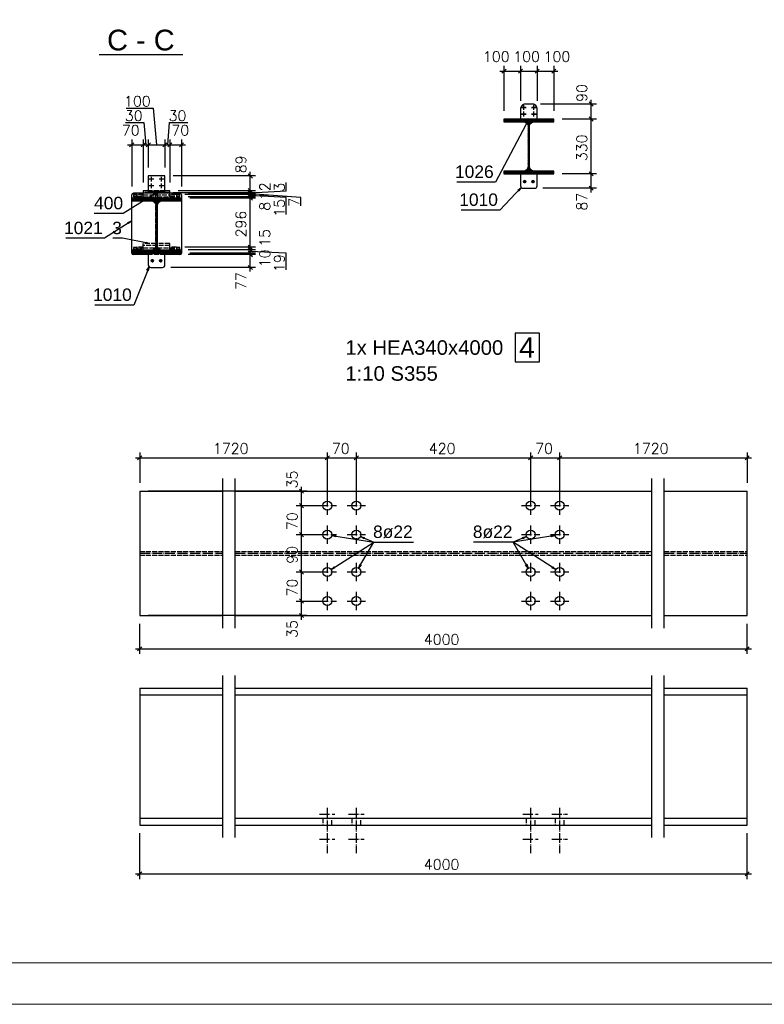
# Model space of a CAD drawing. Header units: millimetres. Extents: x 1814 to 94182, y 11562 to 49454.
# Tile 90 of 143: x 15948 to 16397, y 20272 to 20865. Entities that reach past the tile are written whole.
import ezdxf

# ---------------------------------------------------------------- set-up
doc = ezdxf.new("R2010")
doc.units = ezdxf.units.MM
doc.linetypes.add('ACAD_ISO02W100', pattern=[15, 12, -3])
doc.linetypes.add('ACAD_ISO04W100', pattern=[30, 24, -3, 0, -3])
doc.layers.add('AS_DIM_ON', color=7, linetype='Continuous')
doc.layers.add('pomoc', color=210, linetype='Continuous', lineweight=9, plot=False)
doc.layers.add('ramka', color=84, linetype='Continuous', lineweight=15)
doc.styles.add('ARIAL', font='arial.ttf')
doc.styles.add('ROMANS', font='romans')
doc.linetypes.add('ZIGZAG', pattern='A,0,[1,A01 - Stacja Paliw Zamość - PAB - pawilon - rzut parteru1.Shx,S=0.079365,R=0,X=0,Y=0],-11,0', length=11)

msp = doc.modelspace()

# ---------------------------------------------------------------- hatches: boundary and pattern name
h = msp.add_hatch()
h.set_pattern_fill('HYPECUTREGION', color=10, scale=0.5, style=0, pattern_type=2)
h.set_pattern_definition([(45, (16254.96314, 20772.46204), (-0.3535534, 0.3535534), [])])
h.paths.add_polyline_path([(16239.963, 20772.462), (16269.963, 20772.462), (16269.963, 20774.112), (16258.138, 20774.112, -0.4142136), (16255.438, 20776.812), (16255.438, 20801.112, -0.4142136), (16258.138, 20803.812), (16269.963, 20803.812), (16269.963, 20805.462), (16239.963, 20805.462), (16239.963, 20803.812), (16251.788, 20803.812, -0.4142136), (16254.488, 20801.112), (16254.488, 20776.812, -0.4142136), (16251.788, 20774.112), (16239.963, 20774.112)], flags=0)
h = msp.add_hatch()
h.set_pattern_fill('HYPECUTREGION', color=10, scale=0.5, style=0, pattern_type=2)
h.set_pattern_definition([(45, (16030.6889, 20724.737), (-0.3535534, 0.3535534), [])])
h.paths.add_polyline_path([(16015.689, 20724.737), (16045.689, 20724.737), (16045.689, 20726.387), (16033.864, 20726.387, -0.4142136), (16031.164, 20729.087), (16031.164, 20753.387, -0.4142136), (16033.864, 20756.087), (16045.689, 20756.087), (16045.689, 20757.737), (16015.689, 20757.737), (16015.689, 20756.087), (16027.514, 20756.087, -0.4142136), (16030.214, 20753.387), (16030.214, 20729.087, -0.4142136), (16027.514, 20726.387), (16015.689, 20726.387)], flags=0)

# ---------------------------------------------------------------- linework, layer by layer
at = {"color": 84}
msp.add_line((15995.993, 20844.287), (16046.437, 20844.287), dxfattribs=at)
at = {"color": 145, "linetype": 'Continuous', "ltscale": 0.25}
for p, q in [((16249.963, 20811.491), (16249.963, 20805.462)), ((16256.963, 20814.49), (16252.963, 20814.49)), ((16259.963, 20805.462), (16259.963, 20811.491)), ((16269.963, 20805.462), (16239.963, 20805.462)), ((16239.963, 20805.462), (16239.963, 20803.812)), ((16269.963, 20803.812), (16269.963, 20805.462)), ((16239.963, 20803.812), (16251.788, 20803.812)), ((16254.488, 20801.112), (16254.488, 20776.812)), ((16255.438, 20776.812), (16255.438, 20801.112)), ((16258.138, 20803.812), (16269.963, 20803.812)), ((16035.689, 20771.165), (16025.689, 20771.165)), ((16025.689, 20771.165), (16025.689, 20771.149)), ((16035.689, 20771.149), (16025.689, 20771.149)), ((16025.689, 20771.149), (16025.689, 20761.951)), ((16035.689, 20771.149), (16035.689, 20771.165)), ((16035.689, 20761.951), (16035.689, 20771.149)), ((16251.788, 20774.112), (16239.963, 20774.112)), ((16239.963, 20774.112), (16239.963, 20772.462)), ((16239.963, 20772.462), (16269.963, 20772.462)), ((16249.963, 20772.462), (16249.963, 20765.262)), ((16269.963, 20774.112), (16258.138, 20774.112)), ((16259.963, 20765.262), (16259.963, 20772.462)), ((16269.963, 20772.462), (16269.963, 20774.112)), ((16251.463, 20763.762), (16258.463, 20763.762)), ((16015.689, 20757.737), (16015.689, 20759.737)), ((16045.689, 20757.737), (16015.689, 20757.737)), ((16015.689, 20756.087), (16015.689, 20757.737)), ((16044.689, 20760.737), (16016.689, 20760.737)), ((16025.689, 20762.277), (16022.689, 20762.277)), ((16022.689, 20762.277), (16022.689, 20760.737)), ((16025.689, 20761.951), (16035.689, 20761.951)), ((16025.689, 20761.951), (16025.689, 20761.837)), ((16025.689, 20761.837), (16035.689, 20761.837)), ((16025.689, 20761.837), (16025.689, 20761.037)), ((16025.689, 20761.037), (16035.689, 20761.037)), ((16038.689, 20762.277), (16035.689, 20762.277)), ((16035.689, 20761.837), (16035.689, 20761.951)), ((16035.689, 20761.037), (16035.689, 20761.837)), ((16038.689, 20760.737), (16038.689, 20762.277)), ((16045.689, 20759.737), (16045.689, 20757.737)), ((16045.689, 20757.737), (16045.689, 20756.087)), ((16015.689, 20756.087), (16027.514, 20756.087)), ((16015.689, 20726.387), (16015.689, 20756.087)), ((16030.214, 20753.387), (16030.214, 20729.087)), ((16031.164, 20729.087), (16031.164, 20753.387)), ((16033.864, 20756.087), (16045.689, 20756.087)), ((16045.689, 20756.087), (16045.689, 20726.387)), ((16027.514, 20726.387), (16015.689, 20726.387)), ((16015.689, 20724.737), (16015.689, 20726.387)), ((16015.689, 20724.737), (16045.689, 20724.737)), ((16025.689, 20723.737), (16016.689, 20723.737)), ((16025.689, 20724.737), (16025.689, 20717.537)), ((16045.689, 20726.387), (16033.864, 20726.387)), ((16035.689, 20717.537), (16035.689, 20724.737)), ((16044.689, 20723.737), (16035.689, 20723.737)), ((16045.689, 20726.387), (16045.689, 20724.737)), ((16027.189, 20716.037), (16034.189, 20716.037)), ((16020.519, 20581.3), (16070.519, 20581.3)), ((16020.519, 20581.3), (16020.519, 20506.3)), ((16078.019, 20581.3), (16329.019, 20581.3)), ((16336.519, 20581.3), (16386.519, 20581.3)), ((16386.519, 20506.3), (16386.519, 20581.3)), ((16020.519, 20506.3), (16070.519, 20506.3)), ((16078.019, 20506.3), (16329.019, 20506.3)), ((16336.519, 20506.3), (16386.519, 20506.3)), ((16020.519, 20462.614), (16070.519, 20462.614)), ((16020.519, 20462.614), (16020.519, 20380.114)), ((16078.019, 20462.614), (16329.019, 20462.614)), ((16336.519, 20462.614), (16386.519, 20462.614)), ((16386.519, 20380.114), (16386.519, 20462.614)), ((16020.519, 20458.489), (16070.519, 20458.489)), ((16078.019, 20458.489), (16329.019, 20458.489)), ((16336.519, 20458.489), (16386.519, 20458.489)), ((16020.519, 20384.239), (16070.519, 20384.239)), ((16078.019, 20384.239), (16329.019, 20384.239)), ((16336.519, 20384.239), (16386.519, 20384.239)), ((16020.519, 20380.114), (16070.519, 20380.114)), ((16078.019, 20380.114), (16329.019, 20380.114)), ((16336.519, 20380.114), (16386.519, 20380.114))]:
    msp.add_line(p, q, dxfattribs=at)
at = {"color": 10, "linetype": 'ACAD_ISO04W100', "ltscale": 0.25}
for p, q in [((16250.563, 20812.49), (16253.363, 20812.49)), ((16250.563, 20812.474), (16253.363, 20812.474)), ((16250.763, 20812.521), (16253.163, 20812.521)), ((16250.763, 20812.455), (16253.163, 20812.455)), ((16251.963, 20811.091), (16251.963, 20813.89)), ((16251.963, 20811.075), (16251.963, 20813.874)), ((16251.963, 20811.322), (16251.963, 20813.721)), ((16251.963, 20811.256), (16251.963, 20813.655)), ((16251.963, 20812.435), (16251.963, 20812.563)), ((16251.963, 20812.474), (16251.963, 20812.49)), ((16256.563, 20812.49), (16259.363, 20812.49)), ((16256.563, 20812.474), (16259.363, 20812.474)), ((16256.763, 20812.521), (16259.163, 20812.521)), ((16256.763, 20812.455), (16259.163, 20812.455)), ((16257.963, 20811.091), (16257.963, 20813.89)), ((16257.963, 20811.075), (16257.963, 20813.874)), ((16257.963, 20811.322), (16257.963, 20813.721)), ((16257.963, 20811.256), (16257.963, 20813.655)), ((16257.963, 20812.435), (16257.963, 20812.563)), ((16257.963, 20812.474), (16257.963, 20812.49)), ((16250.563, 20808.491), (16253.363, 20808.491)), ((16250.563, 20808.475), (16253.363, 20808.475)), ((16250.763, 20808.522), (16253.163, 20808.522)), ((16250.763, 20808.456), (16253.163, 20808.456)), ((16251.963, 20807.092), (16251.963, 20809.891)), ((16251.963, 20807.076), (16251.963, 20809.875)), ((16251.963, 20807.323), (16251.963, 20809.722)), ((16251.963, 20807.256), (16251.963, 20809.656)), ((16251.963, 20808.436), (16251.963, 20808.564)), ((16251.963, 20808.475), (16251.963, 20808.491)), ((16256.563, 20808.491), (16259.363, 20808.491)), ((16256.563, 20808.475), (16259.363, 20808.475)), ((16256.763, 20808.522), (16259.163, 20808.522)), ((16256.763, 20808.456), (16259.163, 20808.456)), ((16257.963, 20807.092), (16257.963, 20809.891)), ((16257.963, 20807.076), (16257.963, 20809.875)), ((16257.963, 20807.323), (16257.963, 20809.722)), ((16257.963, 20807.256), (16257.963, 20809.656)), ((16257.963, 20808.436), (16257.963, 20808.564)), ((16257.963, 20808.475), (16257.963, 20808.491)), ((16029.089, 20769.165), (16026.289, 20769.165)), ((16029.089, 20769.149), (16026.289, 20769.149)), ((16028.889, 20769.196), (16026.489, 20769.196)), ((16028.889, 20769.13), (16026.489, 20769.13)), ((16027.689, 20767.766), (16027.689, 20770.565)), ((16027.689, 20767.75), (16027.689, 20770.549)), ((16027.689, 20767.997), (16027.689, 20770.396)), ((16027.689, 20767.931), (16027.689, 20770.33)), ((16027.689, 20769.216), (16027.689, 20769.088)), ((16027.689, 20769.165), (16027.689, 20769.149)), ((16035.089, 20769.165), (16032.289, 20769.165)), ((16035.089, 20769.149), (16032.289, 20769.149)), ((16034.889, 20769.196), (16032.489, 20769.196)), ((16034.889, 20769.13), (16032.489, 20769.13)), ((16033.689, 20767.766), (16033.689, 20770.565)), ((16033.689, 20767.75), (16033.689, 20770.549)), ((16033.689, 20767.997), (16033.689, 20770.396)), ((16033.689, 20767.931), (16033.689, 20770.33)), ((16033.689, 20769.216), (16033.689, 20769.088)), ((16033.689, 20769.165), (16033.689, 20769.149)), ((16254.963, 20772.462), (16254.963, 20772.462)), ((16029.089, 20765.166), (16026.289, 20765.166)), ((16029.089, 20765.15), (16026.289, 20765.15)), ((16028.889, 20765.197), (16026.489, 20765.197)), ((16028.889, 20765.131), (16026.489, 20765.131)), ((16027.689, 20763.767), (16027.689, 20766.566)), ((16027.689, 20763.751), (16027.689, 20766.55)), ((16027.689, 20763.998), (16027.689, 20766.397)), ((16027.689, 20763.931), (16027.689, 20766.331)), ((16027.689, 20765.217), (16027.689, 20765.089)), ((16027.689, 20765.166), (16027.689, 20765.15)), ((16035.089, 20765.166), (16032.289, 20765.166)), ((16035.089, 20765.15), (16032.289, 20765.15)), ((16034.889, 20765.197), (16032.489, 20765.197)), ((16034.889, 20765.131), (16032.489, 20765.131)), ((16033.689, 20763.767), (16033.689, 20766.566)), ((16033.689, 20763.751), (16033.689, 20766.55)), ((16033.689, 20763.998), (16033.689, 20766.397)), ((16033.689, 20763.931), (16033.689, 20766.331)), ((16033.689, 20765.217), (16033.689, 20765.089)), ((16033.689, 20765.166), (16033.689, 20765.15)), ((16025.689, 20761.167), (16035.689, 20761.167)), ((16030.689, 20759.737), (16030.689, 20762.277)), ((16030.689, 20724.737), (16030.689, 20724.737)), ((16133.519, 20578.05), (16133.519, 20567.05)), ((16133.519, 20578.05), (16133.519, 20567.05)), ((16151.019, 20578.05), (16151.019, 20567.05)), ((16151.019, 20578.05), (16151.019, 20567.05)), ((16256.019, 20578.05), (16256.019, 20567.05)), ((16256.019, 20578.05), (16256.019, 20567.05)), ((16273.519, 20578.05), (16273.519, 20567.05)), ((16273.519, 20578.05), (16273.519, 20567.05)), ((16128.019, 20572.55), (16139.019, 20572.55)), ((16128.019, 20572.55), (16139.019, 20572.55)), ((16133.519, 20572.55), (16133.519, 20572.55)), ((16145.519, 20572.55), (16156.519, 20572.55)), ((16145.519, 20572.55), (16156.519, 20572.55)), ((16151.019, 20572.55), (16151.019, 20572.55)), ((16250.519, 20572.55), (16261.519, 20572.55)), ((16250.519, 20572.55), (16261.519, 20572.55)), ((16256.019, 20572.55), (16256.019, 20572.55)), ((16268.019, 20572.55), (16279.019, 20572.55)), ((16268.019, 20572.55), (16279.019, 20572.55)), ((16273.519, 20572.55), (16273.519, 20572.55)), ((16128.019, 20555.05), (16139.019, 20555.05)), ((16128.019, 20555.05), (16139.019, 20555.05)), ((16133.519, 20560.55), (16133.519, 20549.55)), ((16133.519, 20560.55), (16133.519, 20549.55)), ((16133.519, 20555.05), (16133.519, 20555.05)), ((16145.519, 20555.05), (16156.519, 20555.05)), ((16145.519, 20555.05), (16156.519, 20555.05)), ((16151.019, 20560.55), (16151.019, 20549.55)), ((16151.019, 20560.55), (16151.019, 20549.55)), ((16151.019, 20555.05), (16151.019, 20555.05)), ((16250.519, 20555.05), (16261.519, 20555.05)), ((16250.519, 20555.05), (16261.519, 20555.05)), ((16256.019, 20560.55), (16256.019, 20549.55)), ((16256.019, 20560.55), (16256.019, 20549.55)), ((16256.019, 20555.05), (16256.019, 20555.05)), ((16268.019, 20555.05), (16279.019, 20555.05)), ((16268.019, 20555.05), (16279.019, 20555.05)), ((16273.519, 20560.55), (16273.519, 20549.55)), ((16273.519, 20560.55), (16273.519, 20549.55)), ((16273.519, 20555.05), (16273.519, 20555.05)), ((16020.519, 20543.8), (16070.519, 20543.8)), ((16078.019, 20543.8), (16329.019, 20543.8)), ((16336.519, 20543.8), (16386.519, 20543.8)), ((16133.519, 20538.05), (16133.519, 20527.05)), ((16133.519, 20538.05), (16133.519, 20527.05)), ((16151.019, 20538.05), (16151.019, 20527.05)), ((16151.019, 20538.05), (16151.019, 20527.05)), ((16256.019, 20538.05), (16256.019, 20527.05)), ((16256.019, 20538.05), (16256.019, 20527.05)), ((16273.519, 20538.05), (16273.519, 20527.05)), ((16273.519, 20538.05), (16273.519, 20527.05)), ((16128.019, 20532.55), (16139.019, 20532.55)), ((16128.019, 20532.55), (16139.019, 20532.55)), ((16133.519, 20532.55), (16133.519, 20532.55)), ((16145.519, 20532.55), (16156.519, 20532.55)), ((16145.519, 20532.55), (16156.519, 20532.55)), ((16151.019, 20532.55), (16151.019, 20532.55)), ((16250.519, 20532.55), (16261.519, 20532.55)), ((16250.519, 20532.55), (16261.519, 20532.55)), ((16256.019, 20532.55), (16256.019, 20532.55)), ((16268.019, 20532.55), (16279.019, 20532.55)), ((16268.019, 20532.55), (16279.019, 20532.55)), ((16273.519, 20532.55), (16273.519, 20532.55)), ((16133.519, 20520.55), (16133.519, 20509.55)), ((16133.519, 20520.55), (16133.519, 20509.55)), ((16151.019, 20520.55), (16151.019, 20509.55)), ((16151.019, 20520.55), (16151.019, 20509.55)), ((16256.019, 20520.55), (16256.019, 20509.55)), ((16256.019, 20520.55), (16256.019, 20509.55)), ((16273.519, 20520.55), (16273.519, 20509.55)), ((16273.519, 20520.55), (16273.519, 20509.55)), ((16128.019, 20515.05), (16139.019, 20515.05)), ((16128.019, 20515.05), (16139.019, 20515.05)), ((16133.519, 20515.05), (16133.519, 20515.05)), ((16145.519, 20515.05), (16156.519, 20515.05)), ((16145.519, 20515.05), (16156.519, 20515.05)), ((16151.019, 20515.05), (16151.019, 20515.05)), ((16250.519, 20515.05), (16261.519, 20515.05)), ((16250.519, 20515.05), (16261.519, 20515.05)), ((16256.019, 20515.05), (16256.019, 20515.05)), ((16268.019, 20515.05), (16279.019, 20515.05)), ((16268.019, 20515.05), (16279.019, 20515.05)), ((16273.519, 20515.05), (16273.519, 20515.05)), ((16133.519, 20390.495), (16133.519, 20363.232)), ((16133.519, 20390.495), (16133.519, 20363.232)), ((16151.019, 20390.495), (16151.019, 20363.232)), ((16151.019, 20390.495), (16151.019, 20363.232)), ((16256.019, 20390.495), (16256.019, 20363.232)), ((16256.019, 20390.495), (16256.019, 20363.232)), ((16273.519, 20390.495), (16273.519, 20363.232)), ((16273.519, 20390.495), (16273.519, 20363.232)), ((16128.894, 20386.62), (16138.144, 20386.62)), ((16128.894, 20386.62), (16138.144, 20386.62)), ((16133.519, 20386.62), (16133.519, 20386.62)), ((16133.519, 20386.62), (16133.519, 20386.62)), ((16146.394, 20386.62), (16155.644, 20386.62)), ((16146.394, 20386.62), (16155.644, 20386.62)), ((16151.019, 20386.62), (16151.019, 20386.62)), ((16151.019, 20386.62), (16151.019, 20386.62)), ((16251.394, 20386.62), (16260.644, 20386.62)), ((16251.394, 20386.62), (16260.644, 20386.62)), ((16256.019, 20386.62), (16256.019, 20386.62)), ((16256.019, 20386.62), (16256.019, 20386.62)), ((16268.894, 20386.62), (16278.144, 20386.62)), ((16268.894, 20386.62), (16278.144, 20386.62)), ((16273.519, 20386.62), (16273.519, 20386.62)), ((16273.519, 20386.62), (16273.519, 20386.62)), ((16020.519, 20380.114), (16070.519, 20380.114)), ((16078.019, 20380.114), (16329.019, 20380.114)), ((16336.519, 20380.114), (16386.519, 20380.114)), ((16128.894, 20371.482), (16138.144, 20371.482)), ((16128.894, 20371.482), (16138.144, 20371.482)), ((16133.519, 20371.482), (16133.519, 20371.482)), ((16133.519, 20371.482), (16133.519, 20371.482)), ((16146.394, 20371.482), (16155.644, 20371.482)), ((16146.394, 20371.482), (16155.644, 20371.482)), ((16151.019, 20371.482), (16151.019, 20371.482)), ((16151.019, 20371.482), (16151.019, 20371.482)), ((16251.394, 20371.482), (16260.644, 20371.482)), ((16251.394, 20371.482), (16260.644, 20371.482)), ((16256.019, 20371.482), (16256.019, 20371.482)), ((16256.019, 20371.482), (16256.019, 20371.482)), ((16268.894, 20371.482), (16278.144, 20371.482)), ((16268.894, 20371.482), (16278.144, 20371.482)), ((16273.519, 20371.482), (16273.519, 20371.482)), ((16273.519, 20371.482), (16273.519, 20371.482))]:
    msp.add_line(p, q, dxfattribs=at)
at = {"color": 84, "linetype": 'ACAD_ISO02W100', "ltscale": 0.25}
for p, q in [((16252.963, 20814.49), (16252.963, 20814.474)), ((16256.963, 20814.474), (16252.963, 20814.474)), ((16256.963, 20814.49), (16256.963, 20814.474)), ((16249.963, 20805.462), (16249.963, 20805.446)), ((16249.963, 20805.446), (16259.963, 20805.446)), ((16259.963, 20805.446), (16259.963, 20805.462)), ((16018.689, 20760.037), (16016.689, 20759.997)), ((16016.689, 20759.997), (16016.689, 20759.737)), ((16016.689, 20759.737), (16022.689, 20759.737)), ((16016.689, 20759.737), (16016.689, 20758.537)), ((16016.689, 20758.797), (16018.689, 20758.837)), ((16016.689, 20758.537), (16022.689, 20758.537)), ((16022.689, 20760.037), (16018.689, 20760.037)), ((16018.689, 20758.837), (16018.689, 20760.037)), ((16018.689, 20758.837), (16022.689, 20758.837)), ((16030.314, 20761.127), (16022.689, 20761.127)), ((16022.689, 20760.037), (16022.689, 20760.737)), ((16022.689, 20759.737), (16022.689, 20760.037)), ((16022.689, 20759.737), (16038.689, 20759.737)), ((16022.689, 20758.587), (16022.689, 20759.737)), ((16022.689, 20758.537), (16022.689, 20758.587)), ((16022.689, 20758.587), (16030.314, 20758.587)), ((16035.689, 20762.277), (16025.689, 20762.277)), ((16025.689, 20761.167), (16035.689, 20761.167)), ((16030.314, 20758.587), (16030.314, 20761.127)), ((16030.314, 20757.737), (16030.314, 20758.587)), ((16030.314, 20727.881), (16030.314, 20757.737)), ((16038.689, 20761.127), (16031.064, 20761.127)), ((16031.064, 20761.127), (16031.064, 20758.587)), ((16031.064, 20758.587), (16038.689, 20758.587)), ((16031.064, 20758.587), (16031.064, 20757.737)), ((16031.064, 20757.737), (16031.064, 20727.881)), ((16038.689, 20760.037), (16038.689, 20760.737)), ((16042.689, 20760.037), (16038.689, 20760.037)), ((16038.689, 20759.737), (16038.689, 20760.037)), ((16038.689, 20759.737), (16044.689, 20759.737)), ((16038.689, 20758.587), (16038.689, 20759.737)), ((16038.689, 20758.837), (16042.689, 20758.837)), ((16038.689, 20758.537), (16038.689, 20758.587)), ((16038.689, 20758.537), (16044.689, 20758.537)), ((16044.689, 20759.997), (16042.689, 20760.037)), ((16042.689, 20760.037), (16042.689, 20758.837)), ((16042.689, 20758.837), (16044.689, 20758.797)), ((16044.689, 20759.737), (16044.689, 20759.997)), ((16044.689, 20758.537), (16044.689, 20759.737)), ((16018.689, 20728.181), (16016.689, 20728.141)), ((16016.689, 20728.141), (16016.689, 20727.881)), ((16016.689, 20727.881), (16022.689, 20727.881)), ((16016.689, 20727.881), (16016.689, 20726.681)), ((16016.689, 20726.941), (16018.689, 20726.981)), ((16022.689, 20728.181), (16018.689, 20728.181)), ((16018.689, 20726.981), (16018.689, 20728.181)), ((16018.689, 20726.981), (16022.689, 20726.981)), ((16030.314, 20730.421), (16022.689, 20730.421)), ((16022.689, 20728.181), (16022.689, 20730.421)), ((16038.689, 20729.27), (16022.689, 20729.27)), ((16022.689, 20727.881), (16022.689, 20728.181)), ((16022.689, 20727.881), (16030.314, 20727.881)), ((16022.689, 20726.73), (16022.689, 20727.881)), ((16038.689, 20730.421), (16031.064, 20730.421)), ((16031.064, 20727.881), (16038.689, 20727.881)), ((16038.689, 20728.181), (16038.689, 20730.421)), ((16042.689, 20728.181), (16038.689, 20728.181)), ((16038.689, 20727.881), (16038.689, 20728.181)), ((16038.689, 20727.881), (16044.689, 20727.881)), ((16038.689, 20726.73), (16038.689, 20727.881)), ((16038.689, 20726.981), (16042.689, 20726.981)), ((16044.689, 20728.141), (16042.689, 20728.181)), ((16042.689, 20728.181), (16042.689, 20726.981)), ((16042.689, 20726.981), (16044.689, 20726.941)), ((16044.689, 20727.881), (16044.689, 20728.141)), ((16044.689, 20726.681), (16044.689, 20727.881)), ((16016.689, 20726.681), (16022.689, 20726.681)), ((16022.689, 20726.73), (16038.689, 20726.73)), ((16022.689, 20726.681), (16022.689, 20726.73)), ((16035.689, 20723.737), (16025.689, 20723.737)), ((16038.689, 20726.681), (16038.689, 20726.73)), ((16038.689, 20726.681), (16044.689, 20726.681)), ((16020.519, 20544.988), (16070.519, 20544.988)), ((16078.019, 20544.988), (16329.019, 20544.988)), ((16336.519, 20544.988), (16386.519, 20544.988)), ((16020.519, 20542.613), (16070.519, 20542.613)), ((16078.019, 20542.613), (16329.019, 20542.613)), ((16336.519, 20542.613), (16386.519, 20542.613)), ((16130.769, 20384.239), (16130.769, 20380.114)), ((16136.269, 20380.114), (16136.269, 20384.239)), ((16148.269, 20384.239), (16148.269, 20380.114)), ((16153.769, 20380.114), (16153.769, 20384.239)), ((16253.269, 20384.239), (16253.269, 20380.114)), ((16258.769, 20380.114), (16258.769, 20384.239)), ((16270.769, 20384.239), (16270.769, 20380.114)), ((16276.269, 20380.114), (16276.269, 20384.239))]:
    msp.add_line(p, q, dxfattribs=at)
at = {"color": 0, "linetype": 'ByBlock', "lineweight": -2}
for p, q in [((16253.428, 20803.43, 380.689), (16254.963, 20805.446, 380.689)), ((16254.963, 20805.446, 380.689), (16254.164, 20803.041, 380.689)), ((16253.428, 20803.43, 380.689), (16254.164, 20803.041, 380.689)), ((16248.377, 20762.678, 394.068), (16250.402, 20764.201, 394.068)), ((16248.377, 20762.678, 394.068), (16248.98, 20762.104, 394.068)), ((16250.402, 20764.201, 394.068), (16248.98, 20762.104, 394.068)), ((16028.345, 20760.072, 61.267), (16030.689, 20761.037, 61.267)), ((16028.345, 20760.072, 61.267), (16028.785, 20759.364, 61.267)), ((16030.689, 20761.037, 61.267), (16028.785, 20759.364, 61.267)), ((16013.366, 20743.195, 127.768), (16015.689, 20744.209, 127.768)), ((16013.366, 20743.195, 127.768), (16013.82, 20742.496, 127.768)), ((16015.689, 20744.209, 127.768), (16013.82, 20742.496, 127.768)), ((16024.127, 20731.306, 37.768), (16023.968, 20730.488, 37.768)), ((16026.501, 20730.421, 37.768), (16023.968, 20730.488, 37.768)), ((16024.127, 20731.306, 37.768), (16026.501, 20730.421, 37.768)), ((16024.812, 20714.311, 129.268), (16026.128, 20716.476, 129.268)), ((16026.128, 20716.476, 129.268), (16025.585, 20714.001, 129.268)), ((16024.812, 20714.311, 129.268), (16025.585, 20714.001, 129.268)), ((16136.234, 20554.614, 1543.67), (16138.769, 20554.628, 1543.67)), ((16138.636, 20553.806, 1543.67), (16136.234, 20554.614, 1543.67)), ((16138.636, 20553.806, 1543.67), (16138.769, 20554.628, 1543.67)), ((16155.68, 20552.599, 1543.67), (16153.547, 20553.967, 1543.67)), ((16153.547, 20553.967, 1543.67), (16156.009, 20553.365, 1543.67)), ((16155.68, 20552.599, 1543.67), (16156.009, 20553.365, 1543.67)), ((16251.029, 20553.365, 1543.67), (16253.491, 20553.967, 1543.67)), ((16251.029, 20553.365, 1543.67), (16251.357, 20552.599, 1543.67)), ((16253.491, 20553.967, 1543.67), (16251.357, 20552.599, 1543.67)), ((16268.269, 20554.628, 1543.67), (16270.803, 20554.614, 1543.67)), ((16268.269, 20554.628, 1543.67), (16268.401, 20553.806, 1543.67)), ((16270.803, 20554.614, 1543.67), (16268.401, 20553.806, 1543.67)), ((16152.405, 20534.926, 1543.67), (16153.304, 20537.295, 1543.67)), ((16154.024, 20536.875, 1543.67), (16153.304, 20537.295, 1543.67)), ((16253.733, 20537.295, 1543.67), (16253.013, 20536.875, 1543.67)), ((16253.733, 20537.295, 1543.67), (16254.633, 20534.926, 1543.67)), ((16135.832, 20534.037, 1543.67), (16137.71, 20535.74, 1543.67)), ((16138.161, 20535.039, 1543.67), (16135.832, 20534.037, 1543.67)), ((16138.161, 20535.039, 1543.67), (16137.71, 20535.74, 1543.67)), ((16154.024, 20536.875, 1543.67), (16152.405, 20534.926, 1543.67)), ((16254.633, 20534.926, 1543.67), (16253.013, 20536.875, 1543.67)), ((16269.328, 20535.74, 1543.67), (16268.877, 20535.039, 1543.67)), ((16271.205, 20534.037, 1543.67), (16268.877, 20535.039, 1543.67)), ((16269.328, 20535.74, 1543.67), (16271.205, 20534.037, 1543.67))]:
    msp.add_line(p, q, dxfattribs=at)
at = {"color": 7, "linetype": 'ZIGZAG', "ltscale": 0.25}
for p, q in [((16070.519, 20498.8), (16070.519, 20588.8)), ((16078.019, 20498.8), (16078.019, 20588.8)), ((16329.019, 20498.8), (16329.019, 20588.8)), ((16336.519, 20498.8), (16336.519, 20588.8)), ((16070.519, 20372.614), (16070.519, 20470.114)), ((16078.019, 20372.614), (16078.019, 20470.114)), ((16329.019, 20372.614), (16329.019, 20470.114)), ((16336.519, 20372.614), (16336.519, 20470.114))]:
    msp.add_line(p, q, dxfattribs=at)
at = {"color": 7}
for p, q in [((16136.234, 20554.614), (16161.519, 20550.55)), ((16152.405, 20534.926), (16161.519, 20550.55)), ((16153.547, 20553.967), (16161.519, 20550.55)), ((16270.803, 20554.614), (16245.519, 20550.55)), ((16253.491, 20553.967), (16245.519, 20550.55)), ((16271.205, 20534.037), (16245.519, 20550.55))]:
    msp.add_line(p, q, dxfattribs=at)
for points in [[(16254.963, 20805.446), (16234.911, 20767.462), (16211.602, 20767.462)], [(16250.402, 20764.201), (16237.463, 20750.612), (16214.155, 20750.612)], [(16030.689, 20761.037), (16010.636, 20748.589), (15993.155, 20748.589)], [(16015.689, 20744.209), (15999.362, 20733.589), (15976.053, 20733.589)], [(16026.501, 20730.421), (16010.189, 20733.589), (16004.362, 20733.589)], [(16026.128, 20716.476), (16016.879, 20693.387), (15993.571, 20693.387)], [(16135.832, 20534.037), (16161.519, 20550.55), (16185.4, 20550.55)], [(16254.633, 20534.926), (16245.519, 20550.55), (16221.638, 20550.55)]]:
    msp.add_lwpolyline(points, dxfattribs=at)
at = {"color": 7, "linetype": 'Continuous', "ltscale": 0.25}
for points in [[(16251.563, 20767.762), (16252.463, 20767.762), (16252.463, 20768.662)], [(16256.563, 20767.762), (16257.463, 20767.762), (16257.463, 20768.662)], [(16252.463, 20768.362), (16252.234, 20768.316), (16252.039, 20768.186), (16251.909, 20767.992), (16251.863, 20767.762), (16251.909, 20767.532), (16252.039, 20767.338), (16252.234, 20767.208), (16252.463, 20767.162), (16252.693, 20767.208), (16252.887, 20767.338), (16253.017, 20767.532), (16253.063, 20767.762), (16253.017, 20767.992), (16252.887, 20768.186), (16252.693, 20768.316), (16252.463, 20768.362)], [(16252.463, 20766.862), (16252.463, 20767.762), (16253.363, 20767.762)], [(16257.463, 20768.362), (16257.234, 20768.316), (16257.039, 20768.186), (16256.909, 20767.992), (16256.863, 20767.762), (16256.909, 20767.532), (16257.039, 20767.338), (16257.234, 20767.208), (16257.463, 20767.162), (16257.693, 20767.208), (16257.887, 20767.338), (16258.017, 20767.532), (16258.063, 20767.762), (16258.017, 20767.992), (16257.887, 20768.186), (16257.693, 20768.316), (16257.463, 20768.362)], [(16257.463, 20766.862), (16257.463, 20767.762), (16258.363, 20767.762)], [(16027.289, 20720.037), (16028.189, 20720.037), (16028.189, 20720.937)], [(16028.189, 20720.637), (16027.959, 20720.591), (16027.765, 20720.461), (16027.635, 20720.267), (16027.589, 20720.037), (16027.635, 20719.807), (16027.765, 20719.613), (16027.959, 20719.483), (16028.189, 20719.437), (16028.418, 20719.483), (16028.613, 20719.613), (16028.743, 20719.807), (16028.789, 20720.037), (16028.743, 20720.267), (16028.613, 20720.461), (16028.418, 20720.591), (16028.189, 20720.637)], [(16028.189, 20719.137), (16028.189, 20720.037), (16029.089, 20720.037)], [(16032.289, 20720.037), (16033.189, 20720.037), (16033.189, 20720.937)], [(16033.189, 20720.637), (16032.959, 20720.591), (16032.765, 20720.461), (16032.635, 20720.267), (16032.589, 20720.037), (16032.635, 20719.807), (16032.765, 20719.613), (16032.959, 20719.483), (16033.189, 20719.437), (16033.418, 20719.483), (16033.613, 20719.613), (16033.743, 20719.807), (16033.789, 20720.037), (16033.743, 20720.267), (16033.613, 20720.461), (16033.418, 20720.591), (16033.189, 20720.637)], [(16033.189, 20719.137), (16033.189, 20720.037), (16034.089, 20720.037)]]:
    msp.add_lwpolyline(points, dxfattribs=at)
at = {"color": 4}
msp.add_lwpolyline([(16246.778, 20659.153), (16261.296, 20659.153), (16261.296, 20676.403), (16246.778, 20676.403), (16246.778, 20659.153)], dxfattribs=at)
at = {"color": 145, "linetype": 'Continuous', "ltscale": 0.25}
for centre, radius in [((16252.463, 20767.762), 0.7), ((16257.463, 20767.762), 0.7), ((16028.189, 20720.037), 0.7), ((16033.189, 20720.037), 0.7), ((16133.519, 20572.55), 2.75), ((16151.019, 20572.55), 2.75), ((16256.019, 20572.55), 2.75), ((16273.519, 20572.55), 2.75), ((16133.519, 20555.05), 2.75), ((16151.019, 20555.05), 2.75), ((16256.019, 20555.05), 2.75), ((16273.519, 20555.05), 2.75), ((16133.519, 20532.55), 2.75), ((16151.019, 20532.55), 2.75), ((16256.019, 20532.55), 2.75), ((16273.519, 20532.55), 2.75), ((16133.519, 20515.05), 2.75), ((16151.019, 20515.05), 2.75), ((16256.019, 20515.05), 2.75), ((16273.519, 20515.05), 2.75)]:
    msp.add_circle(centre, radius, dxfattribs=at)
at = {"color": 145, "linetype": 'Continuous', "ltscale": 0.25, "extrusion": (0, 0.019996, 0.9998)}
msp.add_arc((-16252.963, -20807.33, 416.147), 3, 270, 0, dxfattribs=at)
at = {"color": 84, "linetype": 'ACAD_ISO02W100', "ltscale": 0.25, "extrusion": (0, 0.019996, 0.9998)}
msp.add_arc((-16252.963, -20807.314, 416.146), 3, 270, 0, dxfattribs=at)
at = {"color": 145, "linetype": 'Continuous', "ltscale": 0.25, "extrusion": (1.72677e-14, 0.019996, 0.9998)}
msp.add_arc((-16256.963, -20807.33, 416.147), 3, 180, 270, dxfattribs=at)
at = {"color": 84, "linetype": 'ACAD_ISO02W100', "ltscale": 0.25, "extrusion": (2.37567e-14, 0.019996, 0.9998)}
msp.add_arc((-16256.963, -20807.314, 416.146), 3, 180, 270, dxfattribs=at)
at = {"color": 145, "linetype": 'Continuous', "ltscale": 0.25, "extrusion": (-6.97639e-15, -1.68425e-14, -1)}
msp.add_arc((-16251.788, 20801.112), 2.7, 90, 180, dxfattribs=at)
at = {"color": 145, "linetype": 'Continuous', "ltscale": 0.25, "extrusion": (0, 0, -1)}
for centre, start, end in [((-16258.138, 20801.112), 0, 90), ((-16258.138, 20776.812), 270, 0), ((-16027.514, 20753.387), 90, 180), ((-16033.864, 20753.387), 0, 90), ((-16027.514, 20729.087), 180, 270), ((-16033.864, 20729.087), 270, 0)]:
    msp.add_arc(centre, 2.7, start, end, dxfattribs=at)
at = {"color": 145, "linetype": 'Continuous', "ltscale": 0.25, "extrusion": (-6.97639e-15, 1.68425e-14, -1)}
msp.add_arc((-16251.788, 20776.812), 2.7, 180, 270, dxfattribs=at)
at = {"color": 145, "linetype": 'Continuous', "ltscale": 0.25}
for centre, radius, start, end in [((16251.463, 20765.262), 1.5, 180, 270), ((16258.463, 20765.262), 1.5, 270, 0), ((16016.689, 20759.737), 1, 90, 180), ((16044.689, 20759.737), 1, 0, 90), ((16016.689, 20724.737), 1, 180, 270), ((16044.689, 20724.737), 1, 270, 0), ((16027.189, 20717.537), 1.5, 180, 270), ((16034.189, 20717.537), 1.5, 270, 0)]:
    msp.add_arc(centre, radius, start, end, dxfattribs=at)
at = {"layer": 'AS_DIM_ON', "color": 8}
for p, q in [((16237.463, 20834.337), (16249.963, 20834.337)), ((16239.963, 20837.462), (16239.963, 20810.462)), ((16249.963, 20837.462), (16249.963, 20816.491)), ((16249.963, 20834.337), (16259.963, 20834.337)), ((16259.963, 20837.462), (16259.963, 20816.491)), ((16259.963, 20834.337), (16272.463, 20834.337)), ((16269.963, 20837.462), (16269.963, 20810.462)), ((16292.513, 20805.462), (16292.513, 20816.99)), ((16012.367, 20812.037), (16028.546, 20812.037)), ((16028.546, 20812.037), (16030.689, 20789.912)), ((16295.638, 20814.49), (16261.963, 20814.49)), ((16295.638, 20805.462), (16274.963, 20805.462)), ((16292.513, 20772.462), (16292.513, 20805.462)), ((16011.927, 20803.287), (16023.046, 20803.287)), ((16023.046, 20803.287), (16024.189, 20789.912)), ((16038.332, 20803.287), (16037.189, 20789.912)), ((16038.332, 20803.287), (16049.451, 20803.287)), ((16015.689, 20793.037), (16015.689, 20764.737)), ((16022.689, 20793.037), (16022.689, 20767.277)), ((16025.689, 20793.037), (16025.689, 20776.165)), ((16035.689, 20793.037), (16035.689, 20776.165)), ((16038.689, 20793.037), (16038.689, 20767.277)), ((16045.689, 20793.037), (16045.689, 20764.737)), ((16013.189, 20789.912), (16022.689, 20789.912)), ((16022.689, 20789.912), (16025.689, 20789.912)), ((16025.689, 20789.912), (16035.689, 20789.912)), ((16035.689, 20789.912), (16038.689, 20789.912)), ((16038.689, 20789.912), (16048.189, 20789.912)), ((16090.264, 20771.165), (16040.689, 20771.165)), ((16087.139, 20762.277), (16087.139, 20773.665)), ((16295.638, 20772.462), (16274.963, 20772.462)), ((16292.513, 20761.262), (16292.513, 20772.462)), ((16108.764, 20762.03), (16108.764, 20767.197)), ((16295.638, 20763.762), (16263.463, 20763.762)), ((16090.264, 20761.037), (16040.689, 20761.037)), ((16090.264, 20762.277), (16043.689, 20762.277)), ((16090.264, 20760.037), (16047.689, 20760.037)), ((16090.264, 20760.737), (16049.689, 20760.737)), ((16090.264, 20758.537), (16049.689, 20758.537)), ((16090.264, 20757.737), (16050.689, 20757.737)), ((16087.139, 20761.037), (16087.139, 20762.277)), ((16108.764, 20762.03), (16087.139, 20760.887)), ((16087.139, 20760.737), (16087.139, 20761.037)), ((16087.139, 20760.037), (16087.139, 20760.737)), ((16117.514, 20758.244), (16087.139, 20760.387)), ((16087.139, 20758.537), (16087.139, 20760.037)), ((16108.764, 20758.144), (16087.139, 20759.287)), ((16087.139, 20757.737), (16087.139, 20758.537)), ((16087.139, 20728.181), (16087.139, 20757.737)), ((16108.764, 20747.918), (16108.764, 20758.144)), ((16117.514, 20753.077), (16117.514, 20758.244)), ((16090.264, 20728.181), (16047.689, 20728.181)), ((16087.139, 20726.681), (16087.139, 20728.181)), ((16090.264, 20726.681), (16049.689, 20726.681)), ((16090.264, 20723.737), (16049.689, 20723.737)), ((16090.264, 20724.737), (16050.689, 20724.737)), ((16087.139, 20724.737), (16087.139, 20726.681)), ((16108.764, 20724.566), (16087.139, 20725.709)), ((16087.139, 20723.737), (16087.139, 20724.737)), ((16087.139, 20713.537), (16087.139, 20723.737)), ((16108.764, 20714.638), (16108.764, 20724.566)), ((16090.264, 20716.037), (16039.189, 20716.037)), ((16020.519, 20604.45), (16020.519, 20586.3)), ((16133.519, 20604.45), (16133.519, 20577.55)), ((16151.019, 20604.45), (16151.019, 20577.55)), ((16256.019, 20604.45), (16256.019, 20577.55)), ((16273.519, 20604.45), (16273.519, 20577.55)), ((16386.519, 20604.45), (16386.519, 20586.3)), ((16018.019, 20601.325), (16133.519, 20601.325)), ((16133.519, 20601.325), (16151.019, 20601.325)), ((16151.019, 20601.325), (16256.019, 20601.325)), ((16256.019, 20601.325), (16273.519, 20601.325)), ((16273.519, 20601.325), (16389.019, 20601.325)), ((16121.119, 20581.3), (16025.519, 20581.3)), ((16117.994, 20572.55), (16117.994, 20583.8)), ((16114.869, 20572.55), (16128.519, 20572.55)), ((16117.994, 20555.05), (16117.994, 20572.55)), ((16114.869, 20555.05), (16128.519, 20555.05)), ((16117.994, 20532.55), (16117.994, 20555.05)), ((16114.869, 20532.55), (16128.519, 20532.55)), ((16117.994, 20515.05), (16117.994, 20532.55)), ((16114.869, 20515.05), (16128.519, 20515.05)), ((16117.994, 20503.8), (16117.994, 20515.05)), ((16121.119, 20506.3), (16025.519, 20506.3)), ((16020.519, 20483.15), (16020.519, 20501.3)), ((16386.519, 20483.15), (16386.519, 20501.3)), ((16018.019, 20486.275), (16389.019, 20486.275)), ((16020.519, 20347.582), (16020.519, 20375.114)), ((16386.519, 20347.582), (16386.519, 20375.114)), ((16018.019, 20350.707), (16389.019, 20350.707))]:
    msp.add_line(p, q, dxfattribs=at)
at = {"layer": 'AS_DIM_ON', "color": 8, "linetype": 'ByBlock', "lineweight": -2}
for p, q in [((16241.213, 20835.587), (16238.713, 20833.087)), ((16248.713, 20833.087), (16251.213, 20835.587)), ((16251.213, 20835.587), (16248.713, 20833.087)), ((16258.713, 20833.087), (16261.213, 20835.587)), ((16261.213, 20835.587), (16258.713, 20833.087)), ((16268.713, 20833.087), (16271.213, 20835.587)), ((16293.763, 20813.24), (16291.263, 20815.74)), ((16293.763, 20804.212), (16291.263, 20806.712)), ((16291.263, 20806.712), (16293.763, 20804.212)), ((16016.939, 20791.162), (16014.439, 20788.662)), ((16021.439, 20788.662), (16023.939, 20791.162)), ((16023.939, 20791.162), (16021.439, 20788.662)), ((16024.439, 20788.662), (16026.939, 20791.162)), ((16026.939, 20791.162), (16024.439, 20788.662)), ((16034.439, 20788.662), (16036.939, 20791.162)), ((16036.939, 20791.162), (16034.439, 20788.662)), ((16037.439, 20788.662), (16039.939, 20791.162)), ((16039.939, 20791.162), (16037.439, 20788.662)), ((16044.439, 20788.662), (16046.939, 20791.162)), ((16088.389, 20769.915), (16085.889, 20772.415)), ((16293.763, 20771.212), (16291.263, 20773.712)), ((16291.263, 20773.712), (16293.763, 20771.212)), ((16088.389, 20761.027), (16085.889, 20763.527)), ((16085.889, 20763.527), (16088.389, 20761.027)), ((16291.263, 20765.012), (16293.763, 20762.512)), ((16088.389, 20759.787), (16085.889, 20762.287)), ((16085.889, 20762.287), (16088.389, 20759.787)), ((16088.389, 20759.487), (16085.889, 20761.987)), ((16085.889, 20761.987), (16088.389, 20759.487)), ((16088.389, 20758.787), (16085.889, 20761.287)), ((16085.889, 20761.287), (16088.389, 20758.787)), ((16088.389, 20757.287), (16085.889, 20759.787)), ((16085.889, 20759.787), (16088.389, 20757.287)), ((16088.389, 20756.487), (16085.889, 20758.987)), ((16085.889, 20758.987), (16088.389, 20756.487)), ((16088.389, 20726.931), (16085.889, 20729.431)), ((16085.889, 20729.431), (16088.389, 20726.931)), ((16088.389, 20725.431), (16085.889, 20727.931)), ((16085.889, 20727.931), (16088.389, 20725.431)), ((16088.389, 20723.487), (16085.889, 20725.987)), ((16085.889, 20725.987), (16088.389, 20723.487)), ((16088.389, 20722.487), (16085.889, 20724.987)), ((16085.889, 20724.987), (16088.389, 20722.487)), ((16085.889, 20717.287), (16088.389, 20714.787)), ((16021.769, 20602.575, -10280.08), (16019.269, 20600.075, -10280.08)), ((16132.269, 20600.075, -10280.08), (16134.769, 20602.575, -10280.08)), ((16134.769, 20602.575, -10280.08), (16132.269, 20600.075, -10280.08)), ((16149.769, 20600.075, -10280.08), (16152.269, 20602.575, -10280.08)), ((16152.269, 20602.575, -10280.08), (16149.769, 20600.075, -10280.08)), ((16254.769, 20600.075, -10280.08), (16257.269, 20602.575, -10280.08)), ((16257.269, 20602.575, -10280.08), (16254.769, 20600.075, -10280.08)), ((16272.269, 20600.075, -10280.08), (16274.769, 20602.575, -10280.08)), ((16274.769, 20602.575, -10280.08), (16272.269, 20600.075, -10280.08)), ((16385.269, 20600.075, -10280.08), (16387.769, 20602.575, -10280.08)), ((16119.244, 20580.05, -10280.08), (16116.744, 20582.55, -10280.08)), ((16119.244, 20571.3, -10280.08), (16116.744, 20573.8, -10280.08)), ((16116.744, 20573.8, -10280.08), (16119.244, 20571.3, -10280.08)), ((16119.244, 20553.8, -10280.08), (16116.744, 20556.3, -10280.08)), ((16116.744, 20556.3, -10280.08), (16119.244, 20553.8, -10280.08)), ((16119.244, 20531.3, -10280.08), (16116.744, 20533.8, -10280.08)), ((16116.744, 20533.8, -10280.08), (16119.244, 20531.3, -10280.08)), ((16119.244, 20513.8, -10280.08), (16116.744, 20516.3, -10280.08)), ((16116.744, 20516.3, -10280.08), (16119.244, 20513.8, -10280.08)), ((16116.744, 20507.55, -10280.08), (16119.244, 20505.05, -10280.08)), ((16021.769, 20487.525, -10280.08), (16019.269, 20485.025, -10280.08)), ((16385.269, 20485.025, -10280.08), (16387.769, 20487.525, -10280.08)), ((16021.769, 20351.957, -10280.08), (16019.269, 20349.457, -10280.08)), ((16385.269, 20349.457, -10280.08), (16387.769, 20351.957, -10280.08))]:
    msp.add_line(p, q, dxfattribs=at)
at = {"layer": 'pomoc'}
msp.add_lwpolyline([(14658.067, 21322.087), (17358.067, 21322.087), (17358.067, 20272.087), (14658.067, 20272.087)], close=True, dxfattribs=at)
at = {"layer": 'ramka', "linetype": 'Continuous'}
msp.add_line((17333.067, 20297.087), (14658.067, 20297.087), dxfattribs=at)

# ---------------------------------------------------------------- texts
at = {"color": 84, "style": 'ARIAL'}
msp.add_text(' C - C ', height=12.5, dxfattribs=at).set_placement((15995.993, 20846.787))
at = {"color": 7, "style": 'ARIAL'}
for s, p in [('1026', (16210.461, 20769.962)), ('400', (15993.022, 20751.089)), ('1010', (16213.014, 20753.112)), ('1021', (15974.913, 20736.089)), ('3', (16003.922, 20736.089)), ('1010', (15992.43, 20695.887)), ('8ø22', (16161.094, 20553.05)), ('8ø22', (16221.213, 20553.05))]:
    msp.add_text(s, height=7.5, dxfattribs=at).set_placement(p)
at = {"color": 4, "style": 'ARIAL'}
msp.add_text('4', height=12.25, dxfattribs=at).set_placement((16249.061, 20661.653))
at = {"color": 30, "style": 'ARIAL'}
for s, p in [('1x HEA340x4000 ', (16144.411, 20663.403)), ('1:10 S355', (16144.411, 20647.778))]:
    msp.add_text(s, height=8.75, dxfattribs=at).set_placement(p)
at = {"layer": 'AS_DIM_ON', "color": 9, "style": 'ROMANS'}
for s, p in [('100', (16227.272, 20839.962)), ('100', (16245.575, 20839.962)), ('100', (16263.879, 20839.962)), ('100', (16011.069, 20813.037)), ('30', (16011.536, 20804.287)), ('30', (16037.941, 20804.287)), ('70', (16009.746, 20795.537)), ('70', (16039.615, 20795.537)), ('1720', (16064.655, 20603.825)), ('70', (16136.261, 20603.825)), ('420', (16194.666, 20603.825)), ('70', (16258.761, 20603.825)), ('1720', (16317.655, 20603.825)), ('4000', (16191.69, 20488.775)), ('4000', (16191.69, 20353.207))]:
    msp.add_text(s, height=6.25, dxfattribs=at).set_placement(p)
for s, p in [('90', (16290.013, 20815.811)), ('330', (16290.013, 20780.035)), ('89', (16084.639, 20772.782)), ('12', (16099.014, 20756.617)), ('3', (16107.764, 20761.639)), ('7', (16116.514, 20752.629)), ('87', (16290.013, 20750.26)), ('8', (16099.014, 20750.241)), ('15', (16107.764, 20746.619)), ('296', (16084.639, 20734.131)), ('15', (16099.014, 20728.467)), ('10', (16099.014, 20716.116)), ('19', (16107.764, 20713.339)), ('77', (16084.639, 20702.469)), ('35', (16115.494, 20582.909)), ('70', (16115.494, 20557.792)), ('90', (16115.494, 20537.562)), ('70', (16115.494, 20517.792)), ('35', (16115.494, 20492.79))]:
    msp.add_text(s, height=6.25, rotation=90, dxfattribs=at).set_placement(p)

doc.saveas('drawing.dxf')
